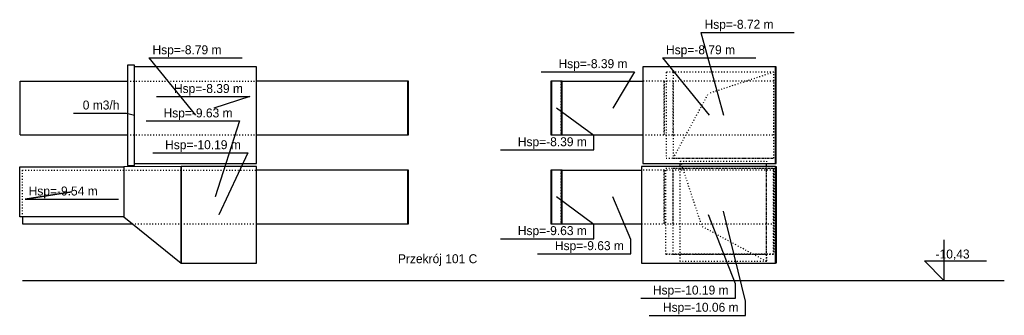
# Model space of a CAD drawing. Header units: centimetres. Extents: x -156440 to 298236, y -263599 to 81430.
# Tile 166 of 170: x 179718 to 193436, y -10913 to -6788. Entities that reach past the tile are written whole.
import ezdxf
from ezdxf.enums import TextEntityAlignment as Align

# ---------------------------------------------------------------- set-up
doc = ezdxf.new("R2010")
doc.units = ezdxf.units.CM
doc.header["$LTSCALE"] = 50
doc.linetypes.add('CADVENT_HIDDEN', pattern=[0.8, 0.25, -0.55])
for name, color, linetype in [('bgde-nawiewDETAILS', 1, 'Continuous'), ('bgde-nawiewEXP', 1, 'Continuous'), ('bgde-nawiewHIDDEN', 1, 'Continuous'), ('bgde-tekst', 7, 'Continuous'), ('bgde-wywiewDETAILS', 5, 'Continuous'), ('bgde-wywiewEXP', 5, 'Continuous'), ('bgde-wywiewHIDDEN', 5, 'Continuous'), ('bgde_centrale wentylacyjne', 3, 'Continuous')]:
    doc.layers.add(name, color=color, linetype=linetype)

# ---------------------------------------------------------------- blocks, each defined once
blk = doc.blocks.new('*a774')
at = {"layer": 'bgde-nawiewDETAILS', "linetype": 'CADVENT_HIDDEN', "extrusion": (-0.999986, 0, -0.005205)}
for p in [(148827, -8760, -3), (150027, -10160, 3)]:
    blk.add_line(p, (149127, -9670, -2), dxfattribs=at)
at = {"layer": 'bgde-nawiewEXP'}
for points in [[(141124, -8820), (141224, -8820), (141224, -7420), (141124, -7420)], [(145032, -9635), (145042, -9635), (145042, -8885), (145032, -8885)], [(147022, -9635), (147172, -9635), (147172, -8885), (147032, -8885), (147032, -9635), (147032, -8885), (147022, -8885)], [(147172, -9635), (147182, -9635), (147182, -8885), (147172, -8885)], [(148289, -10185), (150154, -10185), (150154, -8835), (150164, -8835), (150164, -10185), (150154, -10185), (150154, -8835), (148289, -8835)]]:
    blk.add_lwpolyline(points, close=True, dxfattribs=at)
for points in [[(141224, -8795), (142925, -8795), (142925, -7445), (141224, -7445)], [(142925, -9635), (145032, -9635), (145032, -8885), (142925, -8885)], [(147182, -8885), (148289, -8885)], [(148827, -8835), (148827, -8795)], [(150027, -8835), (150027, -8795)], [(150029, -8835), (150029, -8795)], [(139662, -9540), (139662, -9635), (141192, -9635)], [(147182, -9635), (148289, -9635)]]:
    blk.add_lwpolyline(points, dxfattribs=at)
at = {"layer": 'bgde-nawiewHIDDEN', "linetype": 'CADVENT_HIDDEN'}
for points in [[(141124, -8820), (141224, -8820), (141224, -7420), (141124, -7420)], [(141124, -7420), (141124, -7420)], [(141124, -8820), (141124, -8820)], [(147164, -9635), (147174, -9635), (147174, -8885), (147164, -8885)]]:
    blk.add_lwpolyline(points, close=True, dxfattribs=at)
for points in [[(141224, -8795), (141224, -7445)], [(148827, -8760), (150029, -8760), (150029, -8795)], [(148827, -8760), (148827, -8795)], [(150027, -8760), (150027, -8795)], [(139662, -9540), (139662, -8885), (142925, -8885)], [(147174, -9635), (147174, -8885), (147182, -8885)], [(148289, -9635), (150129, -9635), (150129, -8885), (148604, -8885), (148604, -9635), (148604, -8885), (148289, -8885)], [(148627, -10060), (148627, -8860), (150127, -8860), (150127, -10060), (150029, -10060), (150029, -10060), (150029, -10160), (148827, -10160), (148827, -8835)], [(148729, -10060), (148729, -8860), (150129, -8860), (150129, -10060), (148627, -10060)], [(148729, -10060), (150029, -10060), (150029, -8835)], [(148729, -9635), (148729, -8885)], [(150027, -10160), (150027, -8835)], [(150127, -10060), (150127, -8860)], [(141192, -9635), (142925, -9635)], [(147174, -9635), (147182, -9635)], [(148627, -10060), (150127, -10060)]]:
    blk.add_lwpolyline(points, dxfattribs=at)
at = {"layer": 'bgde-wywiewDETAILS', "linetype": 'CADVENT_HIDDEN', "extrusion": (-1.22465e-16, 1, 0)}
for p in [(150129, -7520), (148729, -8720)]:
    blk.add_line(p, (149219, -7820), dxfattribs=at)
at = {"layer": 'bgde-wywiewEXP'}
for points in [[(148304, -8795), (150164, -8795), (150164, -7445), (150154, -7445), (150154, -8795), (150154, -7445), (148304, -7445)], [(147022, -8395), (147172, -8395), (147172, -7645), (147032, -7645), (147032, -8395), (147032, -7645), (147022, -7645)], [(147172, -8395), (147182, -8395), (147182, -7645), (147172, -7645)], [(139624, -9540), (139624, -8840), (141074, -8840), (141074, -9540)], [(141074, -8840), (141074, -9540), (141874, -10185), (142925, -10185), (142925, -8835), (141874, -8835), (141874, -10185), (141874, -8835)]]:
    blk.add_lwpolyline(points, close=True, dxfattribs=at)
for points in [[(139631, -8395), (139631, -7645), (141124, -7645)], [(142925, -8395), (145042, -8395), (145042, -7645), (145032, -7645), (145032, -8395), (145032, -7645), (142925, -7645)], [(147182, -7645), (148304, -7645)], [(139631, -8395), (141124, -8395)], [(147182, -8395), (148304, -8395)]]:
    blk.add_lwpolyline(points, dxfattribs=at)
at = {"layer": 'bgde-wywiewHIDDEN', "linetype": 'CADVENT_HIDDEN'}
for points in [[(148629, -8720), (150129, -8720), (150129, -7520), (148629, -7520)], [(148729, -8720), (150129, -8720), (150129, -7520), (148729, -7520)], [(148729, -8720), (150129, -8720), (150129, -7520), (148729, -7520)], [(147164, -8395), (147174, -8395), (147174, -7645), (147164, -7645)]]:
    blk.add_lwpolyline(points, close=True, dxfattribs=at)
for points in [[(141124, -7645), (142925, -7645)], [(147174, -8395), (147174, -7645), (147182, -7645)], [(148304, -8395), (150129, -8395), (150129, -7645), (148604, -7645), (148604, -8395), (148604, -7645), (148304, -7645)], [(148729, -8395), (148729, -7645)], [(141124, -8395), (142925, -8395)], [(147174, -8395), (147182, -8395)]]:
    blk.add_lwpolyline(points, dxfattribs=at)
blk = doc.blocks.new('*a775')
at = {"layer": 'bgde-tekst'}
blk.add_line((0, 0), (1321, 0), dxfattribs=at)
blk = doc.blocks.new('*a776')
at = {"layer": 'bgde-tekst'}
for p, q in [((1300, 0), (1300, 200)), ((0, 0), (1300, 0))]:
    blk.add_line(p, q, dxfattribs=at)
blk = doc.blocks.new('*a777')
at = {"layer": 'bgde-tekst'}
for p, q in [((1321, 0), (1321, 200)), ((0, 0), (1321, 0))]:
    blk.add_line(p, q, dxfattribs=at)
blk = doc.blocks.new('*a778')
at = {"layer": 'bgde-tekst'}
for p, q in [((1342, 0), (1342, 200)), ((0, 0), (1342, 0))]:
    blk.add_line(p, q, dxfattribs=at)
blk = doc.blocks.new('*a779')
at = {"layer": 'bgde-tekst'}
for p, q in [((1300, 0), (1300, 200)), ((0, 0), (1300, 0))]:
    blk.add_line(p, q, dxfattribs=at)
blk = doc.blocks.new('*a780')
at = {"layer": 'bgde-tekst'}
blk.add_line((0, 0), (1300, 0), dxfattribs=at)
blk = doc.blocks.new('*a781')
at = {"layer": 'bgde-tekst'}
blk.add_line((0, 0), (1300, 0), dxfattribs=at)
blk = doc.blocks.new('*a782')
at = {"layer": 'bgde-tekst'}
blk.add_line((0, 0), (1300, 0), dxfattribs=at)
blk = doc.blocks.new('*a783')
at = {"layer": 'bgde-tekst'}
blk.add_line((0, 0), (1300, 0), dxfattribs=at)
blk = doc.blocks.new('*a784')
at = {"layer": 'bgde-tekst'}
blk.add_line((0, 0), (737.5, 0), dxfattribs=at)
blk = doc.blocks.new('*a785')
at = {"layer": 'bgde-tekst'}
blk.add_line((0, 0), (1300, 0), dxfattribs=at)
blk = doc.blocks.new('*a786')
at = {"layer": 'bgde-tekst'}
for p, q in [((1300, 0), (1300, 200)), ((0, 0), (1300, 0))]:
    blk.add_line(p, q, dxfattribs=at)
blk = doc.blocks.new('*a787')
at = {"layer": 'bgde-tekst'}
blk.add_line((0, 0), (1300, 0), dxfattribs=at)
blk = doc.blocks.new('*a788')
at = {"layer": 'bgde-tekst'}
blk.add_line((0, 0), (1300, 0), dxfattribs=at)

msp = doc.modelspace()

# ---------------------------------------------------------------- linework, layer by layer
at = {"layer": 'bgde-tekst'}
for points, elevation in [([(189210.098, -6965.296), (189523.633, -8121), (189523.633, -8121)], 145227.769), ([(181518.66, -7321), (182168.66, -8121), (182168.66, -8121)], 146342.769), ([(188673.126, -7321), (189323.126, -8121), (189323.126, -8121)], 146342.769), ([(188283.457, -7514.782), (187983.457, -8021), (187983.457, -8021)], 143537.769), ([(182925.374, -7861.192), (182425.374, -8021), (182425.374, -8021)], 142806.565), ([(181204.27, -8091.59), (181318.483, -8121), (181318.483, -8121)], 146342.769), ([(187716.461, -8403.963), (187195.871, -8021), (187195.871, -8021)], 142806.565), ([(182780.666, -8201.889), (182441.249, -9261), (182441.249, -9261)], 142806.565), ([(182895.218, -8645.074), (182493.62, -9511), (182493.62, -9511)], 146342.769), ([(179793.443, -9291), (180443.443, -9191), (179793.443, -9291)], 146492.769), ([(187716.461, -9643.963), (187195.871, -9261), (187195.871, -9261)], 142806.565), ([(188233.202, -9853.82), (187983.202, -9261), (187983.202, -9261)], 143537.769), ([(189830.749, -10713.296), (189522.263, -9461), (189522.263, -9461)], 145227.769), ([(189691.111, -10473.518), (189315.395, -9511), (189315.395, -9511)], 146342.769)]:
    msp.add_lwpolyline(points, dxfattribs=dict(at, elevation=elevation))
at = {"layer": 'bgde_centrale wentylacyjne', "color": 7}
for p, q in [((192595.103, -9860.408), (192595.103, -10426, -0.583)), ((192595.103, -10426, -0.583), (192323.302, -10154.199, -0.583)), ((192323.302, -10154.199, -0.583), (193190.001, -10154.199, -0.583)), ((179756.627, -10426, -0.583), (193436.294, -10426, -0.583))]:
    msp.add_line(p, q, dxfattribs=at)

# ---------------------------------------------------------------- block references
at = {"layer": 'bgde-tekst'}
for name, p in [('*a781', (189210.098, -6965.296, 145227.769)), ('*a788', (181518.66, -7321, 146342.769)), ('*a780', (188673.126, -7321, 146342.769)), ('*a787', (186983.457, -7514.782, 143537.769)), ('*a785', (181625.374, -7861.192, 142806.565)), ('*a784', (180466.77, -8091.59, 146342.769)), ('*a782', (181480.666, -8201.889, 142806.565)), ('*a779', (186416.461, -8603.963, 142806.565)), ('*a775', (181574.384, -8645.074, 146342.769)), ('*a783', (179793.443, -9291, 146492.769)), ('*a776', (186416.461, -9843.963, 142806.565)), ('*a786', (186933.202, -10053.82, 143537.769)), ('*a777', (188370.278, -10673.518, 146342.769)), ('*a778', (188489.083, -10913.296, 145227.769))]:
    msp.add_blockref(name, p, dxfattribs=at)
at = {"layer": 'bgde_centrale wentylacyjne'}
ref = msp.add_blockref('*a774', (40094.242, -1), dxfattribs=at)
ref.add_attrib('NAME', 'Przekrój 101 C', (184988.126, -10186), dxfattribs={"height": 125})

# ---------------------------------------------------------------- texts
at = {"layer": 'bgde-tekst'}
for s, p in [('Hsp=-8.72 m ', (189260.098, -6915.296, 145227.769)), ('Hsp=-8.79 m ', (181568.66, -7271, 146342.769)), ('Hsp=-8.79 m ', (188723.126, -7271, 146342.769)), ('Hsp=-9.54 m ', (179843.443, -9241, 146492.769))]:
    msp.add_text(s, height=125, dxfattribs=at).set_placement(p)
for s, p in [('Hsp=-8.39 m ', (188233.457, -7464.782, 143537.769)), ('Hsp=-8.39 m ', (182875.374, -7811.192, 142806.565)), ('0 m3/h ', (181154.27, -8041.59, 146342.769)), ('Hsp=-9.63 m ', (182730.666, -8151.889, 142806.565)), ('Hsp=-10.19 m ', (182845.218, -8595.074, 146342.769)), ('Hsp=-8.39 m ', (187666.461, -8553.963, 142806.565)), ('Hsp=-9.63 m ', (187666.461, -9793.963, 142806.565)), ('Hsp=-9.63 m ', (188183.202, -10003.82, 143537.769)), ('Hsp=-10.19 m ', (189641.111, -10623.518, 146342.769)), ('Hsp=-10.06 m ', (189780.749, -10863.296, 145227.769))]:
    msp.add_text(s, height=125, dxfattribs=at).set_placement(p, align=Align.RIGHT)
at = {"layer": 'bgde_centrale wentylacyjne', "color": 7, "insert": (192478.926, -9995.315), "char_height": 125, "width": 748.77691, "attachment_point": 1}
msp.add_mtext('-10,43', dxfattribs=at)

doc.saveas('drawing.dxf')
